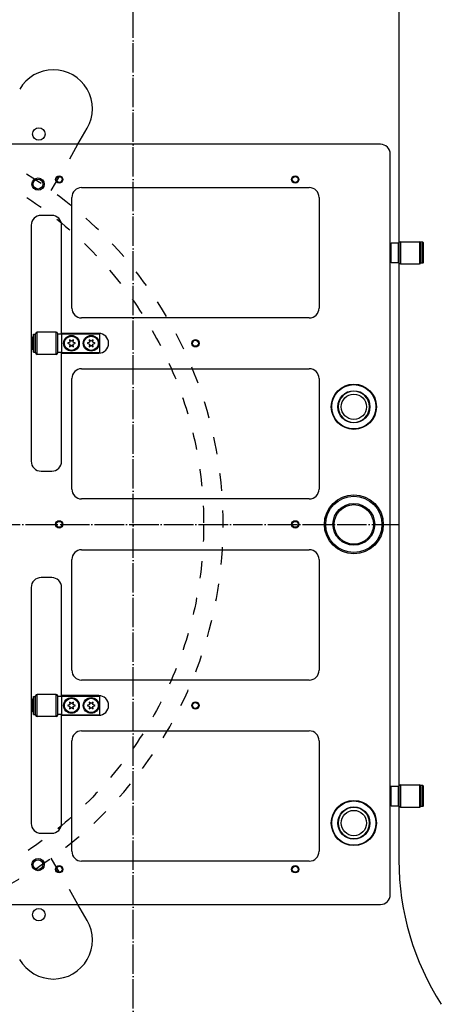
# Model space of a CAD drawing. Extents: x -1765 to 4890, y -3431 to 1272.
# Tile 174 of 189: x 2166 to 2338, y -1917 to -1517. Entities that reach past the tile are written whole.
import ezdxf

# ---------------------------------------------------------------- set-up
doc = ezdxf.new("R2010")
doc.units = 0
doc.linetypes.add('DASHED', pattern=[15, 7, -8])
doc.linetypes.add('DOT_CENTER', pattern=[14, 12, -1, 0, -1])
doc.layers.get('0').update_dxf_attribs({"linetype": 'CONTINUOUS'})
doc.layers.add('1', color=7, linetype='CONTINUOUS')

# ---------------------------------------------------------------- blocks, each defined once
blk = doc.blocks.new('HEADPLATE_EG__455', base_point=(1534.3, -2091.02))
at = {"layer": '1', "color": 7, "linetype": 'CONTINUOUS'}
for p, q in [((2320.31, -1169.43), (2320.31, -1858.53)), ((2189.65, -1567.28), (2193.41, -1560.77)), ((2193.41, -1882.99), (2189.65, -1876.48))]:
    blk.add_line(p, q, dxfattribs=at)
at = {"layer": '1', "color": 1, "linetype": 'DOT_CENTER'}
for p, q in [((2212.06, -1961.14), (2212.06, -1347.99)), ((1843.94, -1721.88), (2320.19, -1721.88))]:
    blk.add_line(p, q, dxfattribs=at)
at = {"layer": '1', "color": 7, "linetype": 'DASHED'}
for p, q in [((2178.77, -1586.12), (2189.65, -1567.28)), ((2189.65, -1876.48), (2178.77, -1857.64))]:
    blk.add_line(p, q, dxfattribs=at)
at = {"layer": '1', "color": 7, "linetype": 'CONTINUOUS'}
for centre in [(2173.73, -1563.1), (2173.73, -1880.65)]:
    blk.add_circle(centre, 2.54, dxfattribs=at)
at = {"layer": '1', "color": 7, "linetype": 'DASHED'}
blk.add_circle((2082.06, -1721.88), 158.75, dxfattribs=at)
at = {"layer": '1', "color": 7, "linetype": 'CONTINUOUS'}
for centre, radius, start, end in [((2179.66, -1552.83), 15.87, -30, 150), ((2428.26, -1858.53), 107.95, 180, -147.1401), ((2179.66, -1890.93), 15.88, -150, 30)]:
    blk.add_arc(centre, radius, start, end, dxfattribs=at)
at = {"layer": '1', "color": 7, "linetype": 'DASHED'}
blk.add_arc((2082.06, -1721.88), 166.69, -72.6343, 72.6343, dxfattribs=at)
blk = doc.blocks.new('DUT_BOARD__677', base_point=(2287.82, -1437.57))
at = {"color": 1, "linetype": 'CONTINUOUS'}
for p, q in [((1876.18, -1584.89), (1968.86, -1584.89)), ((2191.14, -1584.89), (2283.82, -1584.89)), ((1872.18, -1633.89), (1872.18, -1588.89)), ((1972.86, -1588.89), (1972.86, -1633.89)), ((2187.14, -1633.89), (2187.14, -1588.89)), ((2287.82, -1588.89), (2287.82, -1633.89)), ((1968.86, -1637.89), (1876.18, -1637.89)), ((2283.82, -1637.89), (2191.14, -1637.89)), ((1876.18, -1658.55), (1968.86, -1658.55)), ((2191.14, -1658.55), (2283.82, -1658.55)), ((1872.18, -1707.55), (1872.18, -1662.55)), ((1972.86, -1662.55), (1972.86, -1707.55)), ((2187.14, -1707.55), (2187.14, -1662.55)), ((2287.82, -1662.55), (2287.82, -1707.55)), ((1968.86, -1711.55), (1876.18, -1711.55)), ((2283.82, -1711.55), (2191.14, -1711.55)), ((1876.18, -1732.21), (1968.86, -1732.21)), ((2191.14, -1732.21), (2283.82, -1732.21)), ((1872.18, -1781.21), (1872.18, -1736.21)), ((1972.86, -1736.21), (1972.86, -1781.21)), ((2187.14, -1781.21), (2187.14, -1736.21)), ((2287.82, -1736.21), (2287.82, -1781.21)), ((1968.86, -1785.21), (1876.18, -1785.21)), ((2283.82, -1785.21), (2191.14, -1785.21)), ((1876.18, -1805.87), (1968.86, -1805.87)), ((2191.14, -1805.87), (2283.82, -1805.87)), ((1872.18, -1854.87), (1872.18, -1809.87)), ((1972.86, -1809.87), (1972.86, -1854.87)), ((2187.14, -1854.87), (2187.14, -1809.87)), ((2287.82, -1809.87), (2287.82, -1854.87)), ((1968.86, -1858.87), (1876.18, -1858.87)), ((2283.82, -1858.87), (2191.14, -1858.87))]:
    blk.add_line(p, q, dxfattribs=at)
for centre, radius, start, end in [((1876.18, -1588.89), 4, 90, 180), ((1968.86, -1588.89), 4, 0, 90), ((2191.14, -1588.89), 4, 90, 180), ((2283.82, -1588.89), 4, 0, 90), ((1876.18, -1633.89), 4, 180, -90), ((1968.86, -1633.89), 4, -90, 0), ((2191.14, -1633.89), 4, 180, -90), ((2283.82, -1633.89), 4, -90, 0), ((1876.18, -1662.55), 4, 90, 180), ((1968.86, -1662.55), 4, 0, 90), ((2191.14, -1662.55), 4, 90, 180), ((2283.82, -1662.55), 4, 0, 90), ((2080, -1721.88), 50, 0, 180), ((1876.18, -1707.55), 4, 180, -90), ((1968.86, -1707.55), 4, -90, 0), ((2191.14, -1707.55), 4, 180, -90), ((2283.82, -1707.55), 4, -90, 0), ((2080, -1721.88), 50, 180, 0), ((1876.18, -1736.21), 4, 90, 180), ((1968.86, -1736.21), 4, 0, 90), ((2191.14, -1736.21), 4, 90, 180), ((2283.82, -1736.21), 4, 0, 90), ((1876.18, -1781.21), 4, 180, -90), ((1968.86, -1781.21), 4, -90, 0), ((2191.14, -1781.21), 4, 180, -90), ((2283.82, -1781.21), 4, -90, 0), ((1876.18, -1809.87), 4, 90, 180), ((1968.86, -1809.87), 4, 0, 90), ((2191.14, -1809.87), 4, 90, 180), ((2283.82, -1809.87), 4, 0, 90), ((1876.18, -1854.87), 4, 180, -90), ((1968.86, -1854.87), 4, -90, 0), ((2191.14, -1854.87), 4, 180, -90), ((2283.82, -1854.87), 4, -90, 0)]:
    blk.add_arc(centre, radius, start, end, dxfattribs=at)
blk = doc.blocks.new('24791-0S111__678', base_point=(2320.3, -1828.37))
at = {"color": 1, "linetype": 'CONTINUOUS'}
for p, q in [((2317, -1828.57), (2317.2, -1828.37)), ((2317, -1832.37), (2317, -1828.57)), ((2317.2, -1828.37), (2320.1, -1828.37)), ((2317.2, -1832.37), (2317.2, -1828.37)), ((2320.3, -1828.57), (2320.1, -1828.37)), ((2320.1, -1832.37), (2320.1, -1828.37)), ((2320.3, -1832.37), (2320.3, -1828.57)), ((2317, -1836.17), (2317, -1832.37)), ((2317.2, -1836.37), (2317.2, -1832.37)), ((2320.1, -1836.37), (2320.1, -1832.37)), ((2320.3, -1836.17), (2320.3, -1832.37)), ((2317, -1836.17), (2317.2, -1836.37)), ((2317.2, -1836.37), (2320.1, -1836.37)), ((2320.3, -1836.17), (2320.1, -1836.37))]:
    blk.add_line(p, q, dxfattribs=at)
blk = doc.blocks.new('BEARING_HK0509__679', base_point=(2329.3, -1827.87))
at = {"color": 1, "linetype": 'CONTINUOUS'}
for p, q in [((2320.3, -1828.47), (2320.3, -1828.57)), ((2320.3, -1832.37), (2320.3, -1828.57)), ((2320.9, -1827.87), (2328.7, -1827.87)), ((2320.9, -1827.87), (2320.9, -1836.87)), ((2328.7, -1827.87), (2328.7, -1836.87)), ((2329.3, -1828.47), (2329.3, -1829.87)), ((2329.3, -1829.87), (2329.3, -1834.87)), ((2320.3, -1836.17), (2320.3, -1832.37)), ((2320.3, -1836.17), (2320.3, -1836.27)), ((2320.9, -1836.87), (2328.7, -1836.87)), ((2329.3, -1834.87), (2329.3, -1836.27))]:
    blk.add_line(p, q, dxfattribs=at)
for centre, start, end in [((2320.9, -1828.47), 90, 180), ((2328.7, -1828.47), 0, 90), ((2320.9, -1836.27), 180, -90), ((2328.7, -1836.27), -90, 0)]:
    blk.add_arc(centre, 0.6, start, end, dxfattribs=at)
blk = doc.blocks.new('E2812-23753-0__680', base_point=(2330.3, -1828.07))
at = {"color": 1, "linetype": 'CONTINUOUS'}
for p, q in [((2316.8, -1829.87), (2317, -1829.87)), ((2329.3, -1828.47), (2329.3, -1828.07)), ((2330, -1828.07), (2329.3, -1828.07)), ((2329.3, -1828.47), (2329.3, -1829.87)), ((2329.3, -1829.87), (2329.3, -1834.87)), ((2330, -1836.67), (2330, -1828.07)), ((2330.3, -1828.37), (2330, -1828.07)), ((2330.3, -1836.37), (2330.3, -1828.37)), ((2316.8, -1834.87), (2317, -1834.87)), ((2329.3, -1834.87), (2329.3, -1836.27)), ((2329.3, -1836.67), (2329.3, -1836.27)), ((2330, -1836.67), (2329.3, -1836.67)), ((2330.3, -1836.37), (2330, -1836.67))]:
    blk.add_line(p, q, dxfattribs=at)
blk = doc.blocks.new('BEARING_ASSY1_5__681', base_point=(2330.3, -1827.87))
for name, p in [('E2812-23753-0__680', (2330.3, -1828.07)), ('24791-0S111__678', (2320.3, -1828.37)), ('BEARING_HK0509__679', (2329.3, -1827.87))]:
    blk.add_blockref(name, p)
blk = doc.blocks.new('24791-0S111__682', base_point=(2320.3, -1607.39))
at = {"color": 1, "linetype": 'CONTINUOUS'}
for p, q in [((2317, -1607.59), (2317.2, -1607.39)), ((2317, -1611.39), (2317, -1607.59)), ((2317.2, -1611.39), (2317.2, -1607.39)), ((2317.2, -1607.39), (2320.1, -1607.39)), ((2320.1, -1611.39), (2320.1, -1607.39)), ((2320.3, -1607.59), (2320.1, -1607.39)), ((2320.3, -1611.39), (2320.3, -1607.59)), ((2317, -1615.19), (2317, -1611.39)), ((2317.2, -1615.39), (2317.2, -1611.39)), ((2320.1, -1615.39), (2320.1, -1611.39)), ((2320.3, -1615.19), (2320.3, -1611.39)), ((2317, -1615.19), (2317.2, -1615.39)), ((2317.2, -1615.39), (2320.1, -1615.39)), ((2320.3, -1615.19), (2320.1, -1615.39))]:
    blk.add_line(p, q, dxfattribs=at)
blk = doc.blocks.new('BEARING_HK0509__683', base_point=(2329.3, -1606.89))
at = {"color": 1, "linetype": 'CONTINUOUS'}
for p, q in [((2320.3, -1607.49), (2320.3, -1607.59)), ((2320.3, -1611.39), (2320.3, -1607.59)), ((2320.9, -1606.89), (2328.7, -1606.89)), ((2320.9, -1606.89), (2320.9, -1615.89)), ((2328.7, -1606.89), (2328.7, -1615.89)), ((2329.3, -1607.49), (2329.3, -1608.89)), ((2329.3, -1608.89), (2329.3, -1613.89)), ((2320.3, -1615.19), (2320.3, -1611.39)), ((2329.3, -1613.89), (2329.3, -1615.29)), ((2320.3, -1615.19), (2320.3, -1615.29)), ((2320.9, -1615.89), (2328.7, -1615.89))]:
    blk.add_line(p, q, dxfattribs=at)
for centre, start, end in [((2320.9, -1607.49), 90, 180), ((2328.7, -1607.49), 0, 90), ((2320.9, -1615.29), 180, -90), ((2328.7, -1615.29), -90, 0)]:
    blk.add_arc(centre, 0.6, start, end, dxfattribs=at)
blk = doc.blocks.new('E2812-23753-0__684', base_point=(2330.3, -1607.09))
at = {"color": 1, "linetype": 'CONTINUOUS'}
for p, q in [((2316.8, -1608.89), (2317, -1608.89)), ((2329.3, -1607.49), (2329.3, -1607.09)), ((2330, -1607.09), (2329.3, -1607.09)), ((2329.3, -1607.49), (2329.3, -1608.89)), ((2329.3, -1608.89), (2329.3, -1613.89)), ((2330.3, -1607.39), (2330, -1607.09)), ((2330, -1615.69), (2330, -1607.09)), ((2330.3, -1615.39), (2330.3, -1607.39)), ((2316.8, -1613.89), (2317, -1613.89)), ((2329.3, -1613.89), (2329.3, -1615.29)), ((2329.3, -1615.69), (2329.3, -1615.29)), ((2330, -1615.69), (2329.3, -1615.69)), ((2330.3, -1615.39), (2330, -1615.69))]:
    blk.add_line(p, q, dxfattribs=at)
blk = doc.blocks.new('BEARING_ASSY1_7__685', base_point=(2330.3, -1606.89))
for name, p in [('E2812-23753-0__684', (2330.3, -1607.09)), ('24791-0S111__682', (2320.3, -1607.39)), ('BEARING_HK0509__683', (2329.3, -1606.89))]:
    blk.add_blockref(name, p)
blk = doc.blocks.new('BEARING_HK0509__690', base_point=(2181.4, -1643.72))
at = {"color": 1, "linetype": 'CONTINUOUS'}
for p, q in [((2172.4, -1652.12), (2172.4, -1644.32)), ((2173, -1652.72), (2173, -1643.72)), ((2180.8, -1643.72), (2173, -1643.72)), ((2180.8, -1652.72), (2180.8, -1643.72)), ((2181.4, -1644.52), (2181.4, -1644.32)), ((2181.4, -1645.72), (2181.4, -1644.52)), ((2181.4, -1650.72), (2181.4, -1645.72)), ((2180.8, -1652.72), (2173, -1652.72)), ((2181.4, -1651.92), (2181.4, -1650.72)), ((2181.4, -1652.12), (2181.4, -1651.92))]:
    blk.add_line(p, q, dxfattribs=at)
for centre, start, end in [((2173, -1644.32), 90, 180), ((2180.8, -1644.32), 0, 90), ((2173, -1652.12), 180, -90), ((2180.8, -1652.12), -90, 0)]:
    blk.add_arc(centre, 0.6, start, end, dxfattribs=at)
blk = doc.blocks.new('WASHER1__691', base_point=(2172.2, -1644.57))
at = {"color": 1, "linetype": 'CONTINUOUS'}
for p, q in [((2171.6, -1651.87), (2171.6, -1644.57)), ((2171.6, -1644.57), (2172.2, -1644.57)), ((2172.2, -1645.72), (2172.2, -1644.57)), ((2172.2, -1646.62), (2172.2, -1645.72)), ((2172.2, -1648.22), (2172.2, -1646.62)), ((2172.2, -1649.82), (2172.2, -1648.22)), ((2172.2, -1650.72), (2172.2, -1649.82)), ((2171.6, -1651.87), (2172.2, -1651.87)), ((2172.2, -1651.87), (2172.2, -1650.72))]:
    blk.add_line(p, q, dxfattribs=at)
blk = doc.blocks.new('23796-0S111__692', base_point=(2198.5, -1644.42))
at = {"color": 1, "linetype": 'CONTINUOUS'}
for p, q in [((2170.9, -1645.92), (2171.1, -1645.72)), ((2170.9, -1645.92), (2170.9, -1650.52)), ((2171.1, -1648.22), (2171.1, -1645.72)), ((2171.5, -1645.72), (2171.1, -1645.72)), ((2171.5, -1646.62), (2171.5, -1645.72)), ((2172.2, -1646.62), (2172.2, -1645.72)), ((2172.4, -1645.72), (2172.2, -1645.72)), ((2181.4, -1645.72), (2181.4, -1644.52)), ((2183, -1644.52), (2181.4, -1644.52)), ((2181.4, -1650.72), (2181.4, -1645.72)), ((2183, -1644.42), (2183, -1644.52)), ((2183, -1644.42), (2198.5, -1644.42)), ((2183, -1644.52), (2183, -1651.92)), ((2198.5, -1652.02), (2198.5, -1644.42)), ((2171.1, -1650.72), (2171.1, -1648.22)), ((2171.5, -1646.62), (2171.6, -1646.62)), ((2171.5, -1648.22), (2171.5, -1646.62)), ((2171.5, -1649.82), (2171.5, -1648.22)), ((2171.5, -1649.82), (2171.6, -1649.82)), ((2171.5, -1650.72), (2171.5, -1649.82)), ((2172.2, -1648.22), (2172.2, -1646.62)), ((2172.2, -1649.82), (2172.2, -1648.22)), ((2172.2, -1650.72), (2172.2, -1649.82)), ((2170.9, -1650.52), (2171.1, -1650.72)), ((2171.5, -1650.72), (2171.1, -1650.72)), ((2172.4, -1650.72), (2172.2, -1650.72)), ((2181.4, -1651.92), (2181.4, -1650.72)), ((2183, -1651.92), (2181.4, -1651.92)), ((2183, -1651.92), (2183, -1652.02)), ((2183, -1652.02), (2198.5, -1652.02))]:
    blk.add_line(p, q, dxfattribs=at)
for centre in [(2187, -1648.22), (2195, -1648.22)]:
    blk.add_circle(centre, 3.2, dxfattribs=at)
blk = doc.blocks.new('BEARING_ASSY2_6__693', base_point=(2198.5, -1643.72))
for name, p in [('23796-0S111__692', (2198.5, -1644.42)), ('WASHER1__691', (2172.2, -1644.57)), ('BEARING_HK0509__690', (2181.4, -1643.72))]:
    blk.add_blockref(name, p)
blk = doc.blocks.new('WASHER1__698', base_point=(2172.2, -1791.89))
at = {"color": 1, "linetype": 'CONTINUOUS'}
for p, q in [((2171.6, -1791.89), (2172.2, -1791.89)), ((2171.6, -1799.19), (2171.6, -1791.89)), ((2172.2, -1793.04), (2172.2, -1791.89)), ((2172.2, -1793.94), (2172.2, -1793.04)), ((2172.2, -1795.54), (2172.2, -1793.94)), ((2172.2, -1797.14), (2172.2, -1795.54)), ((2172.2, -1798.04), (2172.2, -1797.14)), ((2172.2, -1799.19), (2172.2, -1798.04)), ((2171.6, -1799.19), (2172.2, -1799.19))]:
    blk.add_line(p, q, dxfattribs=at)
blk = doc.blocks.new('23796-0S111__699', base_point=(2198.5, -1791.74))
at = {"color": 1, "linetype": 'CONTINUOUS'}
for p, q in [((2170.9, -1793.24), (2171.1, -1793.04)), ((2170.9, -1793.24), (2170.9, -1797.84)), ((2171.5, -1793.04), (2171.1, -1793.04)), ((2171.1, -1795.54), (2171.1, -1793.04)), ((2171.5, -1793.94), (2171.5, -1793.04)), ((2171.5, -1795.54), (2171.5, -1793.94)), ((2171.5, -1793.94), (2171.6, -1793.94)), ((2172.4, -1793.04), (2172.2, -1793.04)), ((2172.2, -1793.94), (2172.2, -1793.04)), ((2172.2, -1795.54), (2172.2, -1793.94)), ((2183, -1791.84), (2181.4, -1791.84)), ((2181.4, -1793.04), (2181.4, -1791.84)), ((2181.4, -1798.04), (2181.4, -1793.04)), ((2183, -1791.74), (2183, -1791.84)), ((2183, -1791.74), (2198.5, -1791.74)), ((2183, -1791.84), (2183, -1799.24)), ((2198.5, -1799.34), (2198.5, -1791.74)), ((2170.9, -1797.84), (2171.1, -1798.04)), ((2171.1, -1798.04), (2171.1, -1795.54)), ((2171.5, -1798.04), (2171.1, -1798.04)), ((2171.5, -1797.14), (2171.5, -1795.54)), ((2171.5, -1797.14), (2171.6, -1797.14)), ((2171.5, -1798.04), (2171.5, -1797.14)), ((2172.2, -1797.14), (2172.2, -1795.54)), ((2172.2, -1798.04), (2172.2, -1797.14)), ((2172.4, -1798.04), (2172.2, -1798.04)), ((2181.4, -1799.24), (2181.4, -1798.04)), ((2183, -1799.24), (2181.4, -1799.24)), ((2183, -1799.24), (2183, -1799.34)), ((2183, -1799.34), (2198.5, -1799.34))]:
    blk.add_line(p, q, dxfattribs=at)
for centre in [(2187, -1795.54), (2195, -1795.54)]:
    blk.add_circle(centre, 3.2, dxfattribs=at)
blk = doc.blocks.new('BEARING_HK0509__700', base_point=(2181.4, -1791.04))
at = {"color": 1, "linetype": 'CONTINUOUS'}
for p, q in [((2172.4, -1799.44), (2172.4, -1791.64)), ((2180.8, -1791.04), (2173, -1791.04)), ((2173, -1800.04), (2173, -1791.04)), ((2180.8, -1800.04), (2180.8, -1791.04)), ((2181.4, -1791.84), (2181.4, -1791.64)), ((2181.4, -1793.04), (2181.4, -1791.84)), ((2181.4, -1798.04), (2181.4, -1793.04)), ((2181.4, -1799.24), (2181.4, -1798.04)), ((2180.8, -1800.04), (2173, -1800.04)), ((2181.4, -1799.44), (2181.4, -1799.24))]:
    blk.add_line(p, q, dxfattribs=at)
for centre, start, end in [((2173, -1791.64), 90, 180), ((2180.8, -1791.64), 0, 90), ((2173, -1799.44), 180, -90), ((2180.8, -1799.44), -90, 0)]:
    blk.add_arc(centre, 0.6, start, end, dxfattribs=at)
blk = doc.blocks.new('BEARING_ASSY2_5__701', base_point=(2198.5, -1791.04))
for name, p in [('23796-0S111__699', (2198.5, -1791.74)), ('WASHER1__698', (2172.2, -1791.89)), ('BEARING_HK0509__700', (2181.4, -1791.04))]:
    blk.add_blockref(name, p)
blk = doc.blocks.new('BEARINGS__710', base_point=(2330.3, -1469.57))
for name, p in [('BEARING_ASSY1_7__685', (2330.3, -1606.89)), ('BEARING_ASSY2_6__693', (2198.5, -1643.72)), ('BEARING_ASSY2_5__701', (2198.5, -1791.04)), ('BEARING_ASSY1_5__681', (2330.3, -1827.87))]:
    blk.add_blockref(name, p)
blk = doc.blocks.new('6960-0041-0_2__714', base_point=(1864.38, -1594.04))
at = {"color": 1, "linetype": 'CONTINUOUS'}
blk.add_circle((1858.03, -1600.39), 5.15, dxfattribs=at)
for start, end in [(90, -90), (-90, 90)]:
    blk.add_arc((1858.03, -1600.39), 6.35, start, end, dxfattribs=at)
blk = doc.blocks.new('6960-0041-0_1__715', base_point=(1864.38, -1763.36))
at = {"color": 1, "linetype": 'CONTINUOUS'}
blk.add_circle((1858.03, -1769.71), 5.15, dxfattribs=at)
for start, end in [(90, -90), (-90, 90)]:
    blk.add_arc((1858.03, -1769.71), 6.35, start, end, dxfattribs=at)
blk = doc.blocks.new('6960-0041-0_5__716', base_point=(2308.32, -1667.7))
at = {"color": 1, "linetype": 'CONTINUOUS'}
blk.add_circle((2301.97, -1674.05), 5.15, dxfattribs=at)
for start, end in [(90, -90), (-90, 90)]:
    blk.add_arc((2301.97, -1674.05), 6.35, start, end, dxfattribs=at)
blk = doc.blocks.new('6960-0041-0_6__717', base_point=(2308.32, -1837.02))
at = {"color": 1, "linetype": 'CONTINUOUS'}
blk.add_circle((2301.97, -1843.37), 5.15, dxfattribs=at)
for start, end in [(90, -90), (-90, 90)]:
    blk.add_arc((2301.97, -1843.37), 6.35, start, end, dxfattribs=at)
blk = doc.blocks.new('HOLEPLUGS__718', base_point=(2308.32, -1446.72))
for name, p in [('6960-0041-0_2__714', (1864.38, -1594.04)), ('6960-0041-0_5__716', (2308.32, -1667.7)), ('6960-0041-0_1__715', (1864.38, -1763.36)), ('6960-0041-0_6__717', (2308.32, -1837.02))]:
    blk.add_blockref(name, p)
blk = doc.blocks.new('21791-0S112_2__719', base_point=(1870.03, -1636.22))
at = {"color": 1, "linetype": 'CONTINUOUS'}
for radius in [12, 11.45, 8.49, 8.03]:
    blk.add_circle((1858.03, -1648.22), radius, dxfattribs=at)
blk = doc.blocks.new('21791-0S112_1__720', base_point=(1870.03, -1783.54))
at = {"color": 1, "linetype": 'CONTINUOUS'}
for radius in [12, 11.45, 8.49, 8.03]:
    blk.add_circle((1858.03, -1795.54), radius, dxfattribs=at)
blk = doc.blocks.new('21791-0S112__721', base_point=(2313.97, -1709.88))
at = {"color": 1, "linetype": 'CONTINUOUS'}
for radius in [12, 11.45, 8.49, 8.02]:
    blk.add_circle((2301.97, -1721.88), radius, dxfattribs=at)
blk = doc.blocks.new('BUSHINGS_INTERFACE__722', base_point=(2313.97, -1636.22))
for name, p in [('21791-0S112_2__719', (1870.03, -1636.22)), ('21791-0S112__721', (2313.97, -1709.88)), ('21791-0S112_1__720', (1870.03, -1783.54))]:
    blk.add_blockref(name, p)
blk = doc.blocks.new('0515-2034_M3X12_13__723', base_point=(2189.9, -1645.32))
at = {"color": 1, "linetype": 'CONTINUOUS'}
for p, q in [((2186.31, -1647.82), (2185.4, -1648.22)), ((2185.4, -1648.22), (2186.31, -1648.62)), ((2186.2, -1646.83), (2186.31, -1647.82)), ((2187, -1647.42), (2186.2, -1646.83)), ((2186.31, -1648.62), (2186.2, -1649.6)), ((2186.2, -1649.6), (2187, -1649.02)), ((2187.8, -1646.83), (2187, -1647.42)), ((2187, -1649.02), (2187.8, -1649.6)), ((2187.69, -1647.82), (2187.8, -1646.83)), ((2188.6, -1648.22), (2187.69, -1647.82)), ((2187.69, -1648.62), (2188.6, -1648.22)), ((2187.8, -1649.6), (2187.69, -1648.62))]:
    blk.add_line(p, q, dxfattribs=at)
blk.add_circle((2187, -1648.22), 2.9, dxfattribs=at)
blk = doc.blocks.new('0515-2034_M3X12_10__724', base_point=(2197.9, -1645.32))
at = {"color": 1, "linetype": 'CONTINUOUS'}
for p, q in [((2194.31, -1647.82), (2193.4, -1648.22)), ((2193.4, -1648.22), (2194.31, -1648.62)), ((2194.2, -1646.83), (2194.31, -1647.82)), ((2195, -1647.42), (2194.2, -1646.83)), ((2194.31, -1648.62), (2194.2, -1649.6)), ((2194.2, -1649.6), (2195, -1649.02)), ((2195.8, -1646.83), (2195, -1647.42)), ((2195, -1649.02), (2195.8, -1649.6)), ((2195.69, -1647.82), (2195.8, -1646.83)), ((2196.6, -1648.22), (2195.69, -1647.82)), ((2195.69, -1648.62), (2196.6, -1648.22)), ((2195.8, -1649.6), (2195.69, -1648.62))]:
    blk.add_line(p, q, dxfattribs=at)
blk.add_circle((2195, -1648.22), 2.9, dxfattribs=at)
blk = doc.blocks.new('0515-2034_M3X12_2__725', base_point=(1967.9, -1645.32))
at = {"color": 1, "linetype": 'CONTINUOUS'}
for p, q in [((1964.31, -1647.82), (1963.4, -1648.22)), ((1963.4, -1648.22), (1964.31, -1648.62)), ((1964.2, -1646.83), (1964.31, -1647.82)), ((1965, -1647.42), (1964.2, -1646.83)), ((1964.31, -1648.62), (1964.2, -1649.6)), ((1964.2, -1649.6), (1965, -1649.02)), ((1965.8, -1646.83), (1965, -1647.42)), ((1965, -1649.02), (1965.8, -1649.6)), ((1965.69, -1647.82), (1965.8, -1646.83)), ((1966.6, -1648.22), (1965.69, -1647.82)), ((1965.69, -1648.62), (1966.6, -1648.22)), ((1965.8, -1649.6), (1965.69, -1648.62))]:
    blk.add_line(p, q, dxfattribs=at)
blk.add_circle((1965, -1648.22), 2.9, dxfattribs=at)
blk = doc.blocks.new('0515-2034_M3X12_3__726', base_point=(1975.9, -1645.32))
at = {"color": 1, "linetype": 'CONTINUOUS'}
for p, q in [((1972.31, -1647.82), (1971.4, -1648.22)), ((1971.4, -1648.22), (1972.31, -1648.62)), ((1972.2, -1646.83), (1972.31, -1647.82)), ((1973, -1647.42), (1972.2, -1646.83)), ((1972.31, -1648.62), (1972.2, -1649.6)), ((1972.2, -1649.6), (1973, -1649.02)), ((1973.8, -1646.83), (1973, -1647.42)), ((1973, -1649.02), (1973.8, -1649.6)), ((1973.69, -1647.82), (1973.8, -1646.83)), ((1974.6, -1648.22), (1973.69, -1647.82)), ((1973.69, -1648.62), (1974.6, -1648.22)), ((1973.8, -1649.6), (1973.69, -1648.62))]:
    blk.add_line(p, q, dxfattribs=at)
blk.add_circle((1973, -1648.22), 2.9, dxfattribs=at)
blk = doc.blocks.new('0515-2034_M3X12_3__727', base_point=(1975.9, -1792.64))
at = {"color": 1, "linetype": 'CONTINUOUS'}
for p, q in [((1972.2, -1794.15), (1972.31, -1795.14)), ((1973, -1794.74), (1972.2, -1794.15)), ((1973.8, -1794.15), (1973, -1794.74)), ((1973.69, -1795.14), (1973.8, -1794.15)), ((1972.31, -1795.14), (1971.4, -1795.54)), ((1971.4, -1795.54), (1972.31, -1795.94)), ((1972.31, -1795.94), (1972.2, -1796.92)), ((1972.2, -1796.92), (1973, -1796.34)), ((1973, -1796.34), (1973.8, -1796.92)), ((1974.6, -1795.54), (1973.69, -1795.14)), ((1973.69, -1795.94), (1974.6, -1795.54)), ((1973.8, -1796.92), (1973.69, -1795.94))]:
    blk.add_line(p, q, dxfattribs=at)
blk.add_circle((1973, -1795.54), 2.9, dxfattribs=at)
blk = doc.blocks.new('0515-2034_M3X12_8__728', base_point=(2197.9, -1792.64))
at = {"color": 1, "linetype": 'CONTINUOUS'}
for p, q in [((2194.2, -1794.15), (2194.31, -1795.14)), ((2195, -1794.74), (2194.2, -1794.15)), ((2195.8, -1794.15), (2195, -1794.74)), ((2195.69, -1795.14), (2195.8, -1794.15)), ((2194.31, -1795.14), (2193.4, -1795.54)), ((2193.4, -1795.54), (2194.31, -1795.94)), ((2194.31, -1795.94), (2194.2, -1796.92)), ((2194.2, -1796.92), (2195, -1796.34)), ((2195, -1796.34), (2195.8, -1796.92)), ((2196.6, -1795.54), (2195.69, -1795.14)), ((2195.69, -1795.94), (2196.6, -1795.54)), ((2195.8, -1796.92), (2195.69, -1795.94))]:
    blk.add_line(p, q, dxfattribs=at)
blk.add_circle((2195, -1795.54), 2.9, dxfattribs=at)
blk = doc.blocks.new('0515-2034_M3X12_9__729', base_point=(2189.9, -1792.64))
at = {"color": 1, "linetype": 'CONTINUOUS'}
for p, q in [((2186.2, -1794.15), (2186.31, -1795.14)), ((2187, -1794.74), (2186.2, -1794.15)), ((2187.8, -1794.15), (2187, -1794.74)), ((2187.69, -1795.14), (2187.8, -1794.15)), ((2186.31, -1795.14), (2185.4, -1795.54)), ((2185.4, -1795.54), (2186.31, -1795.94)), ((2186.31, -1795.94), (2186.2, -1796.92)), ((2186.2, -1796.92), (2187, -1796.34)), ((2187, -1796.34), (2187.8, -1796.92)), ((2188.6, -1795.54), (2187.69, -1795.14)), ((2187.69, -1795.94), (2188.6, -1795.54)), ((2187.8, -1796.92), (2187.69, -1795.94))]:
    blk.add_line(p, q, dxfattribs=at)
blk.add_circle((2187, -1795.54), 2.9, dxfattribs=at)
blk = doc.blocks.new('0515-2034_M3X12_2__730', base_point=(1967.9, -1792.64))
at = {"color": 1, "linetype": 'CONTINUOUS'}
for p, q in [((1964.2, -1794.15), (1964.31, -1795.14)), ((1965, -1794.74), (1964.2, -1794.15)), ((1965.8, -1794.15), (1965, -1794.74)), ((1965.69, -1795.14), (1965.8, -1794.15)), ((1964.31, -1795.14), (1963.4, -1795.54)), ((1963.4, -1795.54), (1964.31, -1795.94)), ((1964.31, -1795.94), (1964.2, -1796.92)), ((1964.2, -1796.92), (1965, -1796.34)), ((1965, -1796.34), (1965.8, -1796.92)), ((1966.6, -1795.54), (1965.69, -1795.14)), ((1965.69, -1795.94), (1966.6, -1795.54)), ((1965.8, -1796.92), (1965.69, -1795.94))]:
    blk.add_line(p, q, dxfattribs=at)
blk.add_circle((1965, -1795.54), 2.9, dxfattribs=at)
blk = doc.blocks.new('SCREWSET_STIFFENER__731', base_point=(2197.9, -1498))
for name, p in [('0515-2034_M3X12_2__725', (1967.9, -1645.32)), ('0515-2034_M3X12_3__726', (1975.9, -1645.32)), ('0515-2034_M3X12_13__723', (2189.9, -1645.32)), ('0515-2034_M3X12_10__724', (2197.9, -1645.32)), ('0515-2034_M3X12_2__730', (1967.9, -1792.64)), ('0515-2034_M3X12_3__727', (1975.9, -1792.64)), ('0515-2034_M3X12_9__729', (2189.9, -1792.64)), ('0515-2034_M3X12_8__728', (2197.9, -1792.64))]:
    blk.add_blockref(name, p)
blk = doc.blocks.new('SMALLPARTS__737', base_point=(2330.3, -1381.88))
for name, p in [('HOLEPLUGS__718', (2308.32, -1446.72)), ('BEARINGS__710', (2330.3, -1469.57)), ('BUSHINGS_INTERFACE__722', (2313.97, -1636.22)), ('SCREWSET_STIFFENER__731', (2197.9, -1498))]:
    blk.add_blockref(name, p)
blk = doc.blocks.new('E7018-24101__738', base_point=(2316.8, -1421.88))
at = {"color": 1, "linetype": 'CONTINUOUS'}
for p, q in [((2312.8, -1567.28), (2149.5, -1567.28)), ((2316.8, -1872.48), (2316.8, -1571.28)), ((2191.14, -1584.89), (2283.82, -1584.89)), ((2187.14, -1633.89), (2187.14, -1588.89)), ((2287.82, -1588.89), (2287.82, -1633.89)), ((2179, -1596.22), (2174.6, -1596.22)), ((2170.6, -1600.22), (2170.6, -1696.22)), ((2183, -1644.22), (2183, -1600.22)), ((2283.82, -1637.89), (2191.14, -1637.89)), ((2198.1, -1644.22), (2183, -1644.22)), ((2183, -1644.22), (2183, -1644.42)), ((2183, -1644.42), (2183, -1644.52)), ((2183, -1644.52), (2183, -1651.92)), ((2183, -1651.92), (2183, -1652.02)), ((2183, -1652.02), (2183, -1652.22)), ((2183, -1652.22), (2198.1, -1652.22)), ((2183, -1696.22), (2183, -1652.22)), ((2191.14, -1658.55), (2283.82, -1658.55)), ((2187.14, -1707.55), (2187.14, -1662.55)), ((2287.82, -1662.55), (2287.82, -1707.55)), ((2174.6, -1700.22), (2179, -1700.22)), ((2283.82, -1711.55), (2191.14, -1711.55)), ((2191.14, -1732.21), (2283.82, -1732.21)), ((2187.14, -1781.21), (2187.14, -1736.21)), ((2287.82, -1736.21), (2287.82, -1781.21)), ((2179, -1743.54), (2174.6, -1743.54)), ((2170.6, -1747.54), (2170.6, -1843.54)), ((2183, -1791.54), (2183, -1747.54)), ((2283.82, -1785.21), (2191.14, -1785.21)), ((2198.1, -1791.54), (2183, -1791.54)), ((2183, -1791.54), (2183, -1791.74)), ((2183, -1791.74), (2183, -1791.84)), ((2183, -1791.84), (2183, -1799.24)), ((2183, -1799.24), (2183, -1799.34)), ((2183, -1799.34), (2183, -1799.54)), ((2183, -1799.54), (2198.1, -1799.54)), ((2183, -1843.54), (2183, -1799.54)), ((2191.14, -1805.87), (2283.82, -1805.87)), ((2187.14, -1854.87), (2187.14, -1809.87)), ((2287.82, -1809.87), (2287.82, -1854.87)), ((2174.6, -1847.54), (2179, -1847.54)), ((2283.82, -1858.87), (2191.14, -1858.87)), ((2149.5, -1876.48), (2312.8, -1876.48))]:
    blk.add_line(p, q, dxfattribs=at)
for centre, radius in [((2173.4, -1583.48), 2.5), ((2173.4, -1583.48), 2), ((2182, -1581.59), 1.5), ((2182, -1581.59), 1.2), ((2278.12, -1581.59), 1.5), ((2278.12, -1581.59), 1.2), ((2237.48, -1648.22), 1.5), ((2237.48, -1648.22), 1.2), ((2301.97, -1674.05), 9.2), ((2301.97, -1674.05), 9), ((2301.97, -1674.05), 6.55), ((2182, -1721.88), 1.5), ((2182, -1721.88), 1.2), ((2278.12, -1721.88), 1.5), ((2278.12, -1721.88), 1.2), ((2237.48, -1795.54), 1.5), ((2237.48, -1795.54), 1.2), ((2301.97, -1843.37), 9.2), ((2301.97, -1843.37), 9), ((2301.97, -1843.37), 6.55), ((2173.4, -1860.28), 2.5), ((2173.4, -1860.28), 2), ((2182, -1862.17), 1.5), ((2182, -1862.17), 1.2), ((2278.12, -1862.17), 1.5), ((2278.12, -1862.17), 1.2)]:
    blk.add_circle(centre, radius, dxfattribs=at)
for centre, radius, start, end in [((2312.8, -1571.28), 4, 0, 90), ((2191.14, -1588.89), 4, 90, 180), ((2283.82, -1588.89), 4, 0, 90), ((2174.6, -1600.22), 4, 90, 180), ((2179, -1600.22), 4, 0, 90), ((2191.14, -1633.89), 4, 180, -90), ((2283.82, -1633.89), 4, -90, 0), ((2198.1, -1648.22), 4, -90, 90), ((2191.14, -1662.55), 4, 90, 180), ((2283.82, -1662.55), 4, 0, 90), ((2301.97, -1674.05), 6.35, 90, -90), ((2301.97, -1674.05), 6.35, -90, 90), ((2174.6, -1696.22), 4, 180, -90), ((2179, -1696.22), 4, -90, 0), ((2191.14, -1707.55), 4, 180, -90), ((2283.82, -1707.55), 4, -90, 0), ((2191.14, -1736.21), 4, 90, 180), ((2283.82, -1736.21), 4, 0, 90), ((2174.6, -1747.54), 4, 90, 180), ((2179, -1747.54), 4, 0, 90), ((2191.14, -1781.21), 4, 180, -90), ((2283.82, -1781.21), 4, -90, 0), ((2198.1, -1795.54), 4, -90, 90), ((2191.14, -1809.87), 4, 90, 180), ((2283.82, -1809.87), 4, 0, 90), ((2301.97, -1843.37), 6.35, 90, -90), ((2301.97, -1843.37), 6.35, -90, 90), ((2174.6, -1843.54), 4, 180, -90), ((2179, -1843.54), 4, -90, 0), ((2191.14, -1854.87), 4, 180, -90), ((2283.82, -1854.87), 4, -90, 0), ((2312.8, -1872.48), 4, -90, 0)]:
    blk.add_arc(centre, radius, start, end, dxfattribs=at)
blk = doc.blocks.new('E7018-64101__739', base_point=(2330.3, -1381.88))
for name, p in [('SMALLPARTS__737', (2330.3, -1381.88)), ('E7018-24101__738', (2316.8, -1421.88))]:
    blk.add_blockref(name, p)
blk = doc.blocks.new('STIFF_ASSY_DUTBD__740', base_point=(2330.3, -1381.88))
for name, p in [('E7018-64101__739', (2330.3, -1381.88)), ('DUT_BOARD__677', (2287.82, -1437.57))]:
    blk.add_blockref(name, p)
blk = doc.blocks.new('A1__741', base_point=(2330.3, -1381.88))
blk.add_blockref('STIFF_ASSY_DUTBD__740', (2330.3, -1381.88))
blk = doc.blocks.new('FRONT1__742', base_point=(2332.36, -1381.88))
blk.add_blockref('A1__741', (2330.3, -1381.88))
blk = doc.blocks.new('L1__743', base_point=(2332.36, -1381.88))
blk.add_blockref('FRONT1__742', (2332.36, -1381.88))

msp = doc.modelspace()

# ---------------------------------------------------------------- block references
msp.add_blockref('L1__743', (2332.36, -1381.88))
at = {"layer": '1'}
msp.add_blockref('HEADPLATE_EG__455', (1534.3, -2091.02), dxfattribs=at)

doc.saveas('drawing.dxf')
